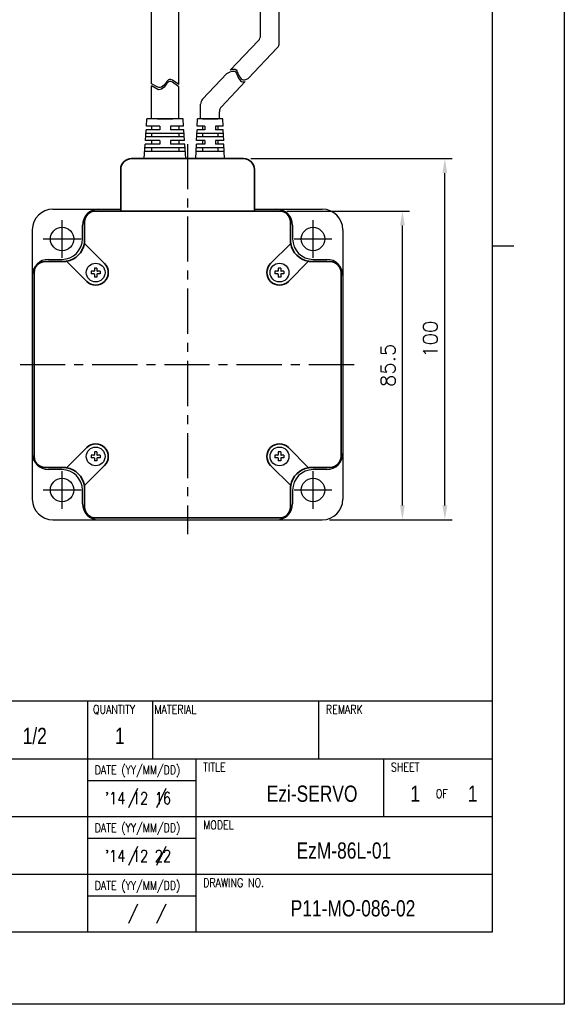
# Model space of a CAD drawing. Header units: millimetres. Extents: x 0 to 594, y 0 to 420.
# Tile 3 of 4: x 443 to 594, y 0 to 273. Entities that reach past the tile are written whole.
import ezdxf

# ---------------------------------------------------------------- set-up
doc = ezdxf.new("R2010")
doc.units = ezdxf.units.MM
doc.header["$PDSIZE"] = -1
doc.linetypes.add('CENTER', pattern=[2, 1.25, -0.25, 0.25, -0.25])
doc.linetypes.add('CENTER2', pattern=[28.575, 19.05, -3.175, 3.175, -3.175])
doc.layers.add('SHEET', color=1, linetype='Continuous')
doc.layers.add('Visible (ISO)', color=7, linetype='Continuous', lineweight=35)
doc.styles.add('SHEET1', font='ROMANS.SHX', dxfattribs={"width": 0.8, "height": 3})
doc.styles.add('SHEET2', font='txt', dxfattribs={"width": 0.8, "height": 3})
doc.styles.get("Standard").update_dxf_attribs({"font": 'txt.shx', "bigfont": 'whgtxt.shx'})
doc.dimstyles.new('ISO-25', dxfattribs={"dimtxt": 2.5, "dimasz": 2.5, "dimexe": 1.25, "dimexo": 0.625, "dimtad": 1, "dimtxsty": 'Standard', "dimcen": 2.5, "dimadec": 0, "dimazin": 0, "dimtfac": 1, "dimtmove": 0, "dimatfit": 3, "dimfxl": 0, "dimarcsym": 0})

# ---------------------------------------------------------------- blocks, each defined once
blk = doc.blocks.new('*D7')
at = {"color": 8, "lineweight": -2}
for p, q in [((517.16, 219.65), (551.16, 219.65)), ((549.16, 138.15), (549.16, 215.65)), ((528.96, 134.15), (551.16, 134.15))]:
    blk.add_line(p, q, dxfattribs=at)
at = {"color": 8}
for points in [[(548.49, 215.65), (549.82, 215.65), (549.16, 219.65)], [(548.49, 138.15), (549.82, 138.15), (549.16, 134.15)]]:
    blk.add_solid(points, dxfattribs=at)
at = {"layer": 'Defpoints', "color": 0}
for p in [(515.16, 219.65), (549.16, 219.65), (526.96, 134.15)]:
    blk.add_point(p, dxfattribs=at)
at = {"color": 3, "insert": (545.16, 176.9), "char_height": 4, "attachment_point": 5, "rotation": 90}
blk.add_mtext('\\A1;85.5', dxfattribs=at)
blk = doc.blocks.new('*D8')
at = {"color": 8, "lineweight": -2}
for p, q in [((507.16, 234.15), (562.91, 234.15)), ((560.91, 138.15), (560.91, 230.15)), ((528.96, 134.15), (562.91, 134.15))]:
    blk.add_line(p, q, dxfattribs=at)
at = {"color": 8}
for points in [[(560.25, 230.15), (561.58, 230.15), (560.91, 234.15)], [(560.25, 138.15), (561.58, 138.15), (560.91, 134.15)]]:
    blk.add_solid(points, dxfattribs=at)
at = {"layer": 'Defpoints', "color": 0}
for p in [(505.16, 234.15), (560.91, 234.15), (526.96, 134.15)]:
    blk.add_point(p, dxfattribs=at)
at = {"color": 3, "insert": (556.91, 184.15), "char_height": 4, "attachment_point": 5, "rotation": 90}
blk.add_mtext('\\A1;100', dxfattribs=at)

msp = doc.modelspace()

# ---------------------------------------------------------------- linework, layer by layer
for p, q in [((479.6992, 254.8855), (479.6992, 292.7277)), ((487.1992, 254.6546), (487.1992, 292.7277)), ((509.8499, 268.2593), (509.8499, 276.8926)), ((515.0499, 266.1805), (515.0499, 276.8926)), ((509.2987, 266.8805), (501.497, 258.6822)), ((514.4987, 264.8017), (506.4305, 256.3233)), ((500.5666, 257.7045), (493.8128, 250.6073)), ((481.4158, 253.9072), (479.6992, 254.8855)), ((481.4158, 253.3328), (479.6992, 254.311)), ((479.6992, 245.1549), (479.6992, 254.311)), ((481.7314, 253.8175), (481.4158, 253.9072)), ((482.0975, 253.8392), (481.7314, 253.8175)), ((482.4579, 253.9808), (482.0975, 253.8392)), ((482.8069, 254.2176), (482.4579, 253.9808)), ((482.8069, 253.6431), (482.4579, 253.4063)), ((483.1395, 254.5253), (482.8069, 254.2176)), ((483.1395, 253.9509), (482.8069, 253.6431)), ((483.4494, 254.8795), (483.1395, 254.5253)), ((483.4494, 254.305), (483.1395, 253.9509)), ((483.6937, 255.1967), (483.4494, 254.8795)), ((483.6937, 254.6222), (483.4494, 254.305)), ((483.9277, 255.5026), (483.6937, 255.1967)), ((483.9277, 254.9281), (483.6937, 254.6222)), ((484.1624, 255.7702), (483.9277, 255.5026)), ((484.1624, 255.1957), (483.9277, 254.9281)), ((484.4081, 255.9723), (484.1624, 255.7702)), ((484.4081, 255.3978), (484.1624, 255.1957)), ((484.6749, 256.0818), (484.4081, 255.9723)), ((484.6749, 255.5073), (484.4081, 255.3978)), ((485.0605, 256.0591), (484.6749, 256.0818)), ((485.0605, 255.4846), (484.6749, 255.5073)), ((485.4698, 255.8813), (485.0605, 256.0591)), ((485.4698, 255.3068), (485.0605, 255.4846)), ((487.1992, 254.6546), (485.4698, 255.8813)), ((487.1992, 254.0801), (485.4698, 255.3068)), ((487.1992, 245.1549), (487.1992, 254.0801)), ((505.6197, 255.4713), (499.0128, 248.5285)), ((481.7314, 253.243), (481.4158, 253.3328)), ((482.0975, 253.2648), (481.7314, 253.243)), ((482.4579, 253.4063), (482.0975, 253.2648)), ((493.2616, 245.1549), (493.2616, 249.2286)), ((498.4616, 245.1549), (498.4616, 247.1498)), ((478.269, 243.1549), (478.4054, 245.1549)), ((481.9492, 243.1549), (478.269, 243.1549)), ((488.4054, 245.1549), (478.4054, 245.1549)), ((479.6992, 243.1549), (479.6992, 242.1549)), ((481.9492, 243.1549), (479.8583, 243.1549)), ((485.5992, 245.1549), (481.2992, 245.1549)), ((481.9492, 243.1549), (481.9492, 242.1549)), ((483.4054, 245.1549), (485.5992, 245.1549)), ((488.5418, 243.1549), (484.9492, 243.1549)), ((484.9492, 243.1549), (484.9492, 242.1549)), ((487.1992, 243.1549), (487.1992, 242.1549)), ((488.5418, 243.1549), (488.4054, 245.1549)), ((492.3145, 243.1549), (492.4054, 245.1549)), ((494.4054, 243.1549), (492.3145, 243.1549)), ((494.4054, 243.1549), (492.3145, 243.1549)), ((499.4054, 245.1549), (492.4054, 245.1549)), ((498.4616, 245.1549), (493.1734, 245.1549)), ((498.0554, 245.1549), (493.7554, 245.1549)), ((493.7554, 243.1549), (493.7554, 242.1549)), ((494.4054, 243.1549), (494.4054, 242.1549)), ((495.8616, 245.1549), (498.0554, 245.1549)), ((499.4963, 243.1549), (497.4054, 243.1549)), ((497.4054, 243.1549), (497.4054, 242.1549)), ((498.0554, 243.1549), (498.0554, 242.1549)), ((499.4963, 243.1549), (499.4054, 245.1549)), ((477.9963, 239.1549), (478.2009, 242.1549)), ((488.7463, 240.1549), (478.0645, 240.1549)), ((488.6781, 241.1549), (478.1327, 241.1549)), ((481.9492, 242.1549), (478.2009, 242.1549)), ((479.6992, 241.1549), (479.6992, 240.1549)), ((481.9492, 242.1549), (479.8128, 242.1549)), ((488.6099, 242.1549), (484.9492, 242.1549)), ((487.1992, 241.1549), (487.1992, 240.1549)), ((488.8145, 239.1549), (488.6099, 242.1549)), ((492.1327, 239.1549), (492.269, 242.1549)), ((499.6327, 240.1549), (492.1781, 240.1549)), ((499.5872, 241.1549), (492.2236, 241.1549)), ((494.4054, 242.1549), (492.269, 242.1549)), ((494.4054, 242.1549), (492.269, 242.1549)), ((493.7554, 241.1549), (493.7554, 240.1549)), ((499.5418, 242.1549), (497.4054, 242.1549)), ((498.0554, 241.1549), (498.0554, 240.1549)), ((499.6781, 239.1549), (499.5418, 242.1549)), ((477.6554, 234.1549), (477.9281, 238.1549)), ((481.9492, 238.1549), (477.9281, 238.1549)), ((481.9492, 239.1549), (477.9963, 239.1549)), ((479.6992, 239.1549), (479.6992, 238.1549)), ((481.9492, 239.1549), (481.9492, 238.1549)), ((488.8145, 239.1549), (484.9492, 239.1549)), ((484.9492, 239.1549), (484.9492, 238.1549)), ((488.8827, 238.1549), (484.9492, 238.1549)), ((487.1992, 239.1549), (487.1992, 238.1549)), ((489.1554, 234.1549), (488.8827, 238.1549)), ((491.9054, 234.1549), (492.0872, 238.1549)), ((494.4054, 238.1549), (492.0872, 238.1549)), ((494.4054, 239.1549), (492.1327, 239.1549)), ((493.7554, 239.1549), (493.7554, 238.1549)), ((494.4054, 239.1549), (494.4054, 238.1549)), ((499.6781, 239.1549), (497.4054, 239.1549)), ((497.4054, 239.1549), (497.4054, 238.1549)), ((499.7236, 238.1549), (497.4054, 238.1549)), ((498.0554, 239.1549), (498.0554, 238.1549)), ((499.9054, 234.1549), (499.7236, 238.1549)), ((489.019, 236.1549), (477.7918, 236.1549)), ((488.9509, 237.1549), (477.8599, 237.1549)), ((479.6992, 237.1549), (479.6992, 236.1549)), ((487.1992, 237.1549), (487.1992, 236.1549)), ((499.8145, 236.1549), (491.9963, 236.1549)), ((499.769, 237.1549), (492.0418, 237.1549)), ((493.7554, 237.1549), (493.7554, 236.1549)), ((498.0554, 237.1549), (498.0554, 236.1549)), ((489.1554, 234.1549), (477.6554, 234.1549)), ((488.5919, 234.1549), (480.5919, 234.1549)), ((499.9054, 234.1549), (491.9054, 234.1549)), ((452.3554, 220.1549), (471.1554, 220.1549)), ((508.1554, 220.1549), (526.9554, 220.1549)), ((460.5554, 211.9549), (460.5554, 215.7049)), ((518.7554, 215.7049), (518.7554, 211.9549)), ((446.6554, 214.4549), (446.6554, 139.8549)), ((532.6554, 214.4549), (532.6554, 139.8549)), ((451.1054, 206.2549), (454.8554, 206.2549)), ((524.4554, 206.2549), (528.2054, 206.2549)), ((454.8554, 148.0549), (451.1054, 148.0549)), ((528.2054, 148.0549), (524.4554, 148.0549)), ((460.5554, 138.6049), (460.5554, 142.3549)), ((518.7554, 142.3549), (518.7554, 138.6049)), ((452.3554, 134.1549), (526.9554, 134.1549))]:
    msp.add_line(p, q)
at = {"color": 0}
for p, q in [((500.5666, 257.7045), (501.4288, 258.1708)), ((501.4288, 258.1708), (501.8935, 258.3432)), ((501.497, 258.6822), (501.5775, 258.7257)), ((501.5171, 258.7033), (502.0422, 258.8981)), ((501.8935, 258.3432), (502.3348, 258.409)), ((502.0422, 258.8981), (502.4835, 258.9639)), ((502.3348, 258.409), (502.7132, 258.3311)), ((502.4835, 258.9639), (502.8619, 258.886)), ((502.7132, 258.3311), (502.9425, 258.1563)), ((502.8619, 258.886), (503.0912, 258.7112)), ((502.9425, 258.1563), (503.1276, 257.8974)), ((503.0912, 258.7112), (503.2762, 258.4523)), ((503.1276, 257.8974), (503.285, 257.5782)), ((503.2762, 258.4523), (503.4337, 258.1331)), ((503.285, 257.5782), (503.4318, 257.2222)), ((503.4318, 257.2222), (503.5857, 256.8526)), ((503.4337, 258.1331), (503.5805, 257.7771)), ((503.5805, 257.7771), (503.7344, 257.4075)), ((503.5857, 256.8526), (503.7934, 256.4303)), ((503.7344, 257.4075), (503.942, 256.9852)), ((503.7934, 256.4303), (504.035, 256.047)), ((503.942, 256.9852), (504.1837, 256.6019)), ((504.1837, 256.6019), (504.4595, 256.2828)), ((504.4595, 256.2828), (504.771, 256.0528)), ((505.7873, 256.0312), (506.4305, 256.3233)), ((504.035, 256.047), (504.3108, 255.7279)), ((504.3108, 255.7279), (504.6223, 255.4979)), ((504.6223, 255.4979), (504.9703, 255.3821)), ((504.771, 256.0528), (505.119, 255.937)), ((504.9703, 255.3821), (505.2984, 255.3872)), ((505.119, 255.937), (505.447, 255.9421)), ((505.2984, 255.3872), (505.6386, 255.4763)), ((505.447, 255.9421), (505.7873, 256.0312))]:
    msp.add_line(p, q, dxfattribs=at)
at = {"lineweight": 35}
for p, q in [((481.2992, 245.1549), (483.4054, 245.1549)), ((493.7554, 245.1549), (495.8616, 245.1549)), ((479.5127, 234.1549), (487.3857, 234.1549)), ((480.6554, 234.1549), (488.5284, 234.1549)), ((490.7824, 234.1549), (488.5284, 234.1549)), ((491.9689, 234.1549), (499.8419, 234.1549))]:
    msp.add_line(p, q, dxfattribs=at)
at = {"color": 1, "linetype": 'CENTER', "ltscale": 10}
for p, q in [((489.6554, 238.1549), (489.6554, 130.1549)), ((443.2539, 177.1549), (536.0569, 177.1549))]:
    msp.add_line(p, q, dxfattribs=at)
at = {"color": 1, "linetype": 'CENTER2'}
for p, q in [((454.9054, 206.6549), (454.9054, 217.1549)), ((524.4054, 206.6549), (524.4054, 217.1549)), ((449.6554, 211.9049), (460.1554, 211.9049)), ((519.1554, 211.9049), (529.6554, 211.9049)), ((454.9054, 137.1549), (454.9054, 147.6549)), ((524.4054, 137.1549), (524.4054, 147.6549)), ((449.6554, 142.4049), (460.1554, 142.4049)), ((519.1554, 142.4049), (529.6554, 142.4049))]:
    msp.add_line(p, q, dxfattribs=at)
at = {"color": 4}
msp.add_line((574, 210), (580, 210), dxfattribs=at)
at = {"linetype": 'Continuous'}
for p, q in [((462.9496, 202.9607), (462.9496, 202.2607)), ((463.6996, 202.9607), (462.9496, 202.9607)), ((463.6996, 202.2607), (462.9496, 202.2607)), ((464.5496, 203.8607), (463.8495, 203.8607)), ((463.8495, 203.8607), (463.8495, 203.1107)), ((463.8495, 202.1108), (463.8495, 201.3608)), ((464.5496, 203.8607), (464.5496, 203.1107)), ((464.5496, 202.1108), (464.5496, 201.3608)), ((465.4496, 202.9607), (464.6996, 202.9607)), ((465.4496, 202.2607), (464.6996, 202.2607)), ((465.4496, 202.9607), (465.4496, 202.2607)), ((513.8613, 202.9607), (513.8613, 202.2607)), ((514.6113, 202.9607), (513.8613, 202.9607)), ((514.6113, 202.2607), (513.8613, 202.2607)), ((515.4612, 203.8607), (514.7612, 203.8607)), ((514.7612, 203.8607), (514.7612, 203.1107)), ((514.7612, 202.1108), (514.7612, 201.3608)), ((515.4612, 203.8607), (515.4612, 203.1107)), ((515.4612, 202.1108), (515.4612, 201.3608)), ((516.3613, 202.9607), (515.6113, 202.9607)), ((516.3613, 202.2607), (515.6113, 202.2607)), ((516.3613, 202.9607), (516.3613, 202.2607)), ((464.5496, 201.3608), (463.8495, 201.3608)), ((515.4612, 201.3608), (514.7612, 201.3608)), ((464.5496, 152.9491), (463.8495, 152.9491)), ((463.8495, 152.9491), (463.8495, 152.1991)), ((464.5496, 152.9491), (464.5496, 152.1991)), ((515.4612, 152.9491), (514.7612, 152.9491)), ((514.7612, 152.9491), (514.7612, 152.1991)), ((515.4612, 152.9491), (515.4612, 152.1991)), ((462.9496, 152.049), (462.9496, 151.3491)), ((463.6996, 152.049), (462.9496, 152.049)), ((463.6996, 151.3491), (462.9496, 151.3491)), ((463.8495, 151.1991), (463.8495, 150.4491)), ((464.5496, 150.4491), (463.8495, 150.4491)), ((464.5496, 151.1991), (464.5496, 150.4491)), ((465.4496, 152.049), (464.6996, 152.049)), ((465.4496, 151.3491), (464.6996, 151.3491)), ((465.4496, 152.049), (465.4496, 151.3491)), ((513.8613, 152.049), (513.8613, 151.3491)), ((514.6113, 152.049), (513.8613, 152.049)), ((514.6113, 151.3491), (513.8613, 151.3491)), ((514.7612, 151.1991), (514.7612, 150.4491)), ((515.4612, 150.4491), (514.7612, 150.4491)), ((515.4612, 151.1991), (515.4612, 150.4491)), ((516.3613, 152.049), (515.6113, 152.049)), ((516.3613, 151.3491), (515.6113, 151.3491)), ((516.3613, 152.049), (516.3613, 151.3491))]:
    msp.add_line(p, q, dxfattribs=at)
at = {"color": 6}
msp.add_lwpolyline([(0, 420), (594, 420), (594, 0), (0, 0)], close=True, dxfattribs=at)
at = {"color": 4}
msp.add_lwpolyline([(20, 400), (574, 400), (574, 20), (20, 20)], close=True, dxfattribs=at)
for centre, radius in [((454.9054, 211.9049), 3.25), ((524.4054, 211.9049), 3.25), ((464.1996, 202.6107), 2.6), ((515.1112, 202.6107), 2.6), ((464.1996, 151.6991), 2.6), ((515.1112, 151.6991), 2.6), ((454.9054, 142.4049), 3.25), ((524.4054, 142.4049), 3.25)]:
    msp.add_circle(centre, radius)
for centre, radius, start, end in [((507.8499, 268.2593), 2, 316.419966, 360), ((513.0499, 266.1805), 2, 316.419966, 0), ((495.2616, 249.2286), 2, 136.419966, 180), ((500.4616, 247.1498), 2, 136.419966, 180), ((452.3554, 214.4549), 5.7, 90, 180), ((465.0054, 215.7049), 4.45, 90, 180), ((514.3054, 215.7049), 4.45, 0, 90), ((526.9554, 214.4549), 5.7, 0, 90), ((454.8554, 211.9549), 5.7, 270, 0), ((524.4554, 211.9549), 5.7, 180, 270), ((451.1054, 201.8049), 4.45, 90, 180), ((528.2054, 201.8049), 4.45, 0, 90), ((451.1054, 152.5049), 4.45, 180, 270), ((528.2054, 152.5049), 4.45, 270, 0), ((454.8554, 142.3549), 5.7, 0, 90), ((524.4554, 142.3549), 5.7, 90, 180), ((452.3554, 139.8549), 5.7, 180, 270), ((526.9554, 139.8549), 5.7, 270, 0), ((465.0054, 138.6049), 4.45, 180, 270), ((514.3054, 138.6049), 4.45, 270, 0)]:
    msp.add_arc(centre, radius, start, end)
at = {"linetype": 'Continuous'}
for centre, start, end in [((463.6996, 203.1107), 269.999999, 0.000009), ((463.6996, 202.1108), 359.999995, 89.999997), ((464.6996, 203.1107), 180, 270.000003), ((464.6996, 202.1108), 89.999997, 180), ((514.6113, 203.1107), 269.999999, 0.000009), ((514.6113, 202.1108), 359.999995, 89.999997), ((515.6113, 203.1107), 180, 270.000003), ((515.6113, 202.1108), 89.999997, 180), ((463.6996, 152.1991), 269.999999, 0.000009), ((463.6996, 151.1991), 359.999995, 89.999997), ((464.6996, 152.1991), 180, 270.000003), ((464.6996, 151.1991), 89.999997, 180), ((514.6113, 152.1991), 269.999999, 0.000009), ((514.6113, 151.1991), 359.999995, 89.999997), ((515.6113, 152.1991), 180, 270.000003), ((515.6113, 151.1991), 89.999997, 180)]:
    msp.add_arc(centre, 0.15, start, end, dxfattribs=at)
at = {"layer": 'SHEET', "color": 7}
msp.add_line((318, 84), (574, 84), dxfattribs=at)
at = {"layer": 'SHEET'}
for p, q in [((462, 20), (462, 84)), ((480, 68), (480, 84)), ((526, 68), (526, 84)), ((408, 68), (574, 68)), ((492, 20), (492, 68)), ((544, 52), (544, 68)), ((462, 62), (492, 62)), ((475.7601, 59.723), (473.2579, 54.4078)), ((483.5984, 59.7148), (481.0961, 54.3996)), ((408, 52), (574, 52)), ((462, 46), (492, 46)), ((475.7601, 43.723), (473.2579, 38.4078)), ((483.5984, 43.7148), (481.0961, 38.3996)), ((318, 36), (574, 36)), ((462, 30), (492, 30)), ((475.7601, 27.723), (473.2579, 22.4078)), ((483.5984, 27.7148), (481.0961, 22.3996))]:
    msp.add_line(p, q, dxfattribs=at)
at = {"layer": 'Visible (ISO)'}
for p, q in [((505.1554, 234.1549), (474.1554, 234.1549)), ((471.1554, 231.1549), (471.1554, 219.6549)), ((508.1554, 219.6549), (508.1554, 231.1549)), ((515.1554, 219.6549), (464.1554, 219.6549)), ((461.1554, 216.6549), (461.1554, 211.6549)), ((518.1554, 211.6549), (518.1554, 216.6549)), ((461.0763, 210.6838), (466.6744, 205.0856)), ((512.6364, 205.0856), (518.2345, 210.6838)), ((455.1554, 205.6549), (450.1554, 205.6549)), ((461.7247, 200.1359), (456.1265, 205.734)), ((523.1843, 205.734), (517.5861, 200.1359)), ((529.1554, 205.6549), (524.1554, 205.6549)), ((447.1554, 202.6549), (447.1554, 151.6549)), ((532.1554, 151.6549), (532.1554, 202.6549)), ((461.7247, 154.1739), (456.1265, 148.5758)), ((517.5861, 154.1739), (523.1843, 148.5758)), ((450.1554, 148.6549), (450.9047, 148.6549)), ((455.1554, 148.6549), (450.9047, 148.6549)), ((461.0763, 143.626), (466.6744, 149.2242)), ((518.2345, 143.626), (512.6364, 149.2242)), ((524.1554, 148.6549), (529.1554, 148.6549)), ((461.1554, 138.0458), (461.1554, 142.6549)), ((518.1554, 137.6549), (518.1554, 142.6549)), ((461.1554, 138.0458), (461.1554, 137.6549)), ((464.1554, 134.6549), (515.1554, 134.6549))]:
    msp.add_line(p, q, dxfattribs=at)
for centre, radius, start, end in [((474.1554, 231.1549), 3, 90, 180), ((505.1554, 231.1549), 3, 0, 90), ((464.1554, 216.6549), 3, 90, 180), ((515.1554, 216.6549), 3, 0, 90), ((455.1554, 211.6549), 6, 279.314665, 350.685335), ((455.1554, 211.6549), 6, 350.685335, 0), ((524.1554, 211.6549), 6, 180, 189.314665), ((524.1554, 211.6549), 6, 189.314665, 260.685335), ((450.1554, 202.6549), 3, 90, 180), ((455.1554, 211.6549), 6, 270, 279.314665), ((464.1996, 202.6107), 3.5, 225, 45), ((515.1112, 202.6107), 3.5, 135, 315), ((524.1554, 211.6549), 6, 260.685335, 270), ((529.1554, 202.6549), 3, 0, 90), ((464.1996, 151.6991), 3.5, 315, 135), ((515.1112, 151.6991), 3.5, 45, 225), ((450.1554, 151.6549), 3, 180, 270), ((529.1554, 151.6549), 3, 270, 0), ((455.1554, 142.6549), 6, 80.685335, 90), ((455.1554, 142.6549), 6, 9.314665, 80.685335), ((524.1554, 142.6549), 6, 99.314665, 170.685335), ((524.1554, 142.6549), 6, 90, 99.314665), ((455.1554, 142.6549), 6, 0, 9.314665), ((524.1554, 142.6549), 6, 170.685335, 180), ((464.1554, 137.6549), 3, 180, 270), ((515.1554, 137.6549), 3, 270, 0)]:
    msp.add_arc(centre, radius, start, end, dxfattribs=at)

# ---------------------------------------------------------------- texts
at = {"layer": 'SHEET', "style": 'SHEET1', "width": 0.8}
for s, p in [('QUANTITY', (463.4591, 80.4604)), ('MATERIAL', (480.4793, 80.4604)), ('REMARK', (527.9793, 80.4604)), ('DATE (YY/MM/DD)', (463.9277, 63.6818)), ('TITLE', (493.9793, 64.4604)), ('SHEET', (545.9793, 64.4604)), ('OF', (558.4154, 57.1091)), ('DATE (YY/MM/DD)', (463.9277, 47.6818)), ('MODEL', (493.9793, 48.4604)), ('DATE (YY/MM/DD)', (463.9277, 31.6818)), ('DRAWING NO.', (493.9793, 32.4604))]:
    msp.add_text(s, height=2.4, dxfattribs=at).set_placement(p)
at = {"layer": 'SHEET', "color": 7, "style": 'SHEET2', "width": 0.8}
for s, p in [('1/2', (443.9918, 72.0681)), ('1', (469.5531, 72.0681)), ('Ezi-SERVO', (511.5676, 56.0681)), ('1', (551.3623, 56.0681)), ('1', (567.2783, 56.0681)), ('EzM-86L-01', (519.8371, 40.3335)), ('P11-MO-086-02', (518.2197, 24.3335))]:
    msp.add_text(s, height=4.5, dxfattribs=at).set_placement(p)
at = {"layer": 'SHEET', "color": 3, "style": 'SHEET1', "width": 0.8}
for s, p in [("'14 12 16", (466.7638, 55.4207)), ("'14 12 22", (466.7638, 39.4207))]:
    msp.add_text(s, height=3.3, dxfattribs=at).set_placement(p)

# ---------------------------------------------------------------- dimensions: what is measured, and where the dimension line sits
for base, p2, picture, middle in [((560.9149, 234.1549), (505.1554, 234.1549), '*D8', (556.9149, 184.1549)), ((549.1582, 219.6549), (515.1554, 219.6549), '*D7', (545.1582, 176.9049))]:
    dim = msp.add_linear_dim(base=base, p1=(526.9554, 134.1549), p2=p2, angle=90, dimstyle='ISO-25', override={"dimscale": 2, "dimtxt": 2, "dimasz": 2, "dimexe": 1, "dimexo": 1, "dimgap": 1, "dimdec": 3, "dimzin": 9, "dimdsep": 46, "dimcen": 0, "dimclrd": 8, "dimclre": 8, "dimclrt": 3, "dimadec": 3, "dimazin": 2, "dimtp": 1, "dimtm": 1, "dimtdec": 3, "dimfxl": 0.6, "dimtolj": 1, "dimtzin": 9, "dimarcsym": 1})
    dim.commit()
    dim.dimension.update_dxf_attribs({"geometry": picture, "text_midpoint": middle})

doc.saveas('drawing.dxf')
